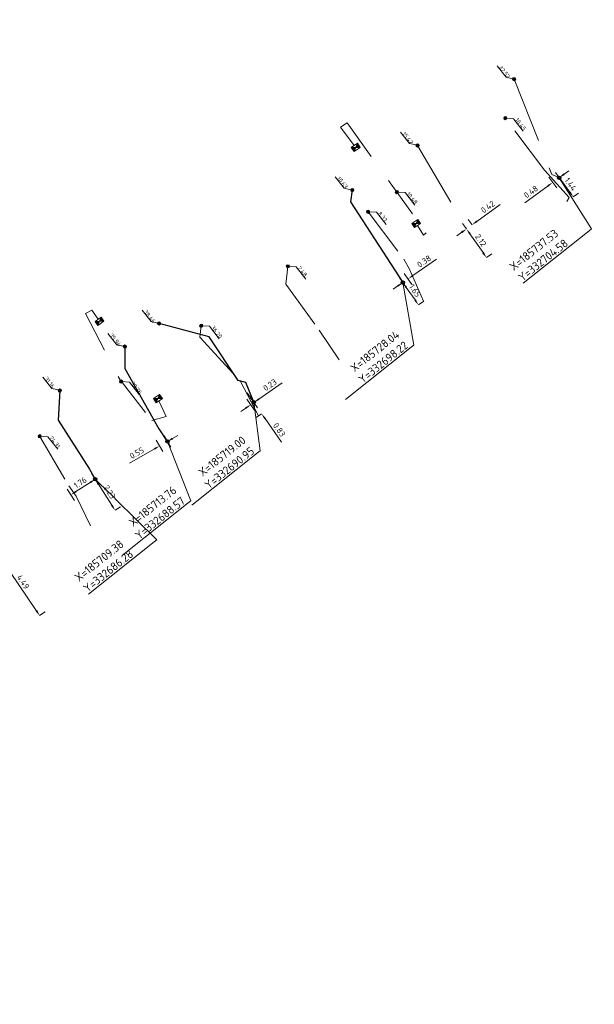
# Model space of a CAD drawing. Header units: inches. Extents: x 0 to 191500, y 0 to 342750.
# Tile 215 of 256: x 185705 to 185740, y 332654 to 332714. Entities that reach past the tile are written whole.
import ezdxf
from ezdxf import colors
from ezdxf.entities.mleader import LeaderData, LeaderLine
from ezdxf.math import Vec2, Vec3

# ---------------------------------------------------------------- set-up
doc = ezdxf.new("R2010")
doc.units = ezdxf.units.IN
doc.header["$MEASUREMENT"] = 0
for name, pattern in [('RI-GWA_HUISAANSLUITING', [23, 4, -1.8, 2.6, -1.8, 4.6, -1.8, 4.6, -1.8]), ('RI-HWA_HUISAANSLUITING', [4.8, 3, -1.8]), ('RI-HWA_KOLKAANSLUITING', [4.3, 2.5, -1.8])]:
    doc.linetypes.add(name, pattern=pattern)
doc.layers.get('0').update_dxf_attribs({"lineweight": 20})
doc.layers.get('DefPoints').update_dxf_attribs({"lineweight": 20})
for name, color, linetype, lineweight in [('ECW', 150, 'Continuous', 20), ('N-WE-RI-GWA-MAATVOERING-T25', 30, 'RI-GWA_HUISAANSLUITING', 20), ('N-WE-RI-GWA_HUISAANSLUITING_PVC_160-G', 30, 'RI-GWA_HUISAANSLUITING', 20), ('N-WE-RI-GWA_RIOOLPUT_ONTSTOPPINGSPUT-G', 30, 'Continuous', 20), ('N-WE-RI-HWA-MAATVOERING-T25', 151, 'Continuous', 20), ('N-WE-RI-HWA_HUISAANSLUITING_PVC_160-G', 150, 'RI-HWA_HUISAANSLUITING', 20), ('N-WE-RI-HWA_KOLK-S', 150, 'Continuous', 20), ('N-WE-RI-HWA_KOLKAANSLUITING_PVC_160-G', 150, 'RI-HWA_KOLKAANSLUITING', 20), ('N-WE-RI-INLAAT', 7, 'Continuous', 20), ('Tekst algemeen', 7, 'Continuous', 20)]:
    doc.layers.add(name, color=color, linetype=linetype, lineweight=lineweight)
doc.layers.add('N-WE-RI-GWA_HUISAANSLUITING_PVC_400-G', color=30, linetype='Continuous')
doc.styles.add('NLCS-ISO-M100-T25', font='txt', dxfattribs={"height": 0.25})
doc.styles.add('NLCS-ISO-M200-T18', font='txt', dxfattribs={"height": 0.36})
doc.styles.add('NLCS-ISO-M200-T25', font='txt', dxfattribs={"height": 0.5})
doc.dimstyles.new('NLCS-M200-T18-PIJL_L2_H1', dxfattribs={"dimscale": 0.2, "dimtxt": 2.5, "dimasz": 1.8, "dimexe": 2, "dimexo": 2, "dimgap": 0.7, "dimtad": 1, "dimzin": 0, "dimdsep": 46, "dimtxsty": 'NLCS-ISO-M200-T18', "dimcen": 0, "dimdle": 2, "dimclrd": 256, "dimclre": 256, "dimclrt": 256, "dimadec": 1, "dimazin": 0, "dimtfac": 1, "dimtdec": 3, "dimtofl": 0, "dimtmove": 0, "dimatfit": 3, "dimfxl": 2, "dimfxlon": 1, "dimtfillclr": 256, "dimtolj": 1, "dimtzin": 0, "dimlwd": -1, "dimlwe": -1, "dimarcsym": 0})
doc.dimstyles.new('NLCS-M200-T25-OPENBOL_L0_H0', dxfattribs={"dimscale": 0.2, "dimtxt": 2.5, "dimasz": 1, "dimexe": 2, "dimexo": 0, "dimgap": 0.5, "dimtad": 1, "dimdec": 0, "dimzin": 0, "dimdsep": 46, "dimtxsty": 'NLCS-ISO-M200-T25', "dimblk": 'DOTBLANK', "dimcen": 2, "dimclrd": 256, "dimclre": 256, "dimclrt": 256, "dimadec": 0, "dimazin": 0, "dimtp": 1, "dimtm": 1, "dimtfac": 1, "dimtix": 1, "dimtofl": 0, "dimtmove": 1, "dimatfit": 3, "dimldrblk": 'DOTBLANK', "dimfxl": 1, "dimfxlon": 1, "dimtvp": 0.5, "dimtolj": 1, "dimtzin": 0, "dimlwd": -1, "dimlwe": -1, "dimarcsym": 0})
picture_1 = doc.add_image_def('image1.ecw', size_in_pixel=(220000, 285000))

# ---------------------------------------------------------------- blocks, each defined once
blk = doc.blocks.new('N-SRI-KOLK_STRAAT_450X300-SO')
h = blk.add_hatch(color=256)
h.dxf.hatch_style = 1
h.paths.add_polyline_path([(0, 0.75), (-1.125, 1.5), (-1.125, 0)])
h.paths.add_polyline_path([(1.125, 1.5), (0, 0.75), (1.125, 0)])
for p, q in [((-1.125, 0), (1.125, 1.5)), ((1.125, 0), (-1.125, 1.5))]:
    blk.add_line(p, q)
at = {"flags": 128}
blk.add_lwpolyline([(-1.125, 0), (1.125, 0), (1.125, 1.5), (-1.125, 1.5)], close=True, dxfattribs=at)
blk = doc.blocks.new('*D5056')
at = {"layer": 'DefPoints', "color": 0, "transparency": 16777216}
for p in [(185703.483, 332681.72), (185706.009, 332678.008), (185706.009, 332678.008)]:
    blk.add_point(p, dxfattribs=at)
at = {"layer": 'N-WE-RI-GWA-MAATVOERING-T25', "transparency": 16777216}
for p, q in [((185703.483, 332681.72), (185703.814, 332681.945)), ((185703.686, 332681.422), (185705.806, 332678.306)), ((185706.009, 332678.008), (185706.34, 332678.233))]:
    blk.add_line(p, q, dxfattribs=at)
for points in [[(185703.735, 332681.456), (185703.636, 332681.388), (185703.483, 332681.72)], [(185705.856, 332678.34), (185705.757, 332678.272), (185706.009, 332678.008)]]:
    blk.add_solid(points, dxfattribs=at)
at = {"layer": 'N-WE-RI-GWA-MAATVOERING-T25', "transparency": 16777216, "insert": (185705.011, 332680.044), "char_height": 0.36, "attachment_point": 5, "rotation": 304.23922, "style": 'NLCS-ISO-M200-T18', "bg_fill": 3, "box_fill_scale": 1.25, "bg_fill_color": 256, "bg_fill_true_color": 13158600, "bg_fill_transparency": 0}
blk.add_mtext('\\A1;4.49', dxfattribs=at)
blk = doc.blocks.new('*D5057')
at = {"layer": 'DefPoints', "color": 0, "transparency": 16777216}
for p in [(185703.483, 332681.72), (185705.85, 332677.9), (185706.009, 332678.008)]:
    blk.add_point(p, dxfattribs=at)
at = {"layer": 'N-WE-RI-GWA-MAATVOERING-T25', "transparency": 16777216}
for p, q in [((185703.549, 332681.281), (185703.099, 332681.942)), ((185703.708, 332681.389), (185703.258, 332682.05)), ((185703.781, 332681.922), (185704.078, 332682.125)), ((185703.026, 332681.409), (185701.661, 332680.48))]:
    blk.add_line(p, q, dxfattribs=at)
for points in [[(185703.747, 332681.972), (185703.814, 332681.873), (185703.483, 332681.72)], [(185702.993, 332681.459), (185703.06, 332681.359), (185703.324, 332681.612)]]:
    blk.add_solid(points, dxfattribs=at)
at = {"layer": 'N-WE-RI-GWA-MAATVOERING-T25', "transparency": 16777216, "insert": (185702.015, 332681.108), "char_height": 0.36, "attachment_point": 5, "rotation": 34.23922, "style": 'NLCS-ISO-M200-T18', "bg_fill": 3, "box_fill_scale": 1.25, "bg_fill_color": 256, "bg_fill_true_color": 13158600, "bg_fill_transparency": 0}
blk.add_mtext('\\A1;0.19', dxfattribs=at)
blk = doc.blocks.new('*D5058')
at = {"layer": 'DefPoints', "color": 0, "transparency": 16777216}
for p in [(185709.383, 332686.277, 68.102), (185710.582, 332684.393), (185710.582, 332684.393)]:
    blk.add_point(p, dxfattribs=at)
at = {"layer": 'N-WE-RI-GWA-MAATVOERING-T25', "transparency": 16777216}
for p, q in [((185709.717, 332686.489), (185709.72, 332686.492)), ((185709.576, 332685.973), (185710.388, 332684.696)), ((185710.582, 332684.393), (185710.919, 332684.607))]:
    blk.add_line(p, q, dxfattribs=at)
for points in [[(185709.627, 332686.005), (185709.526, 332685.941), (185709.383, 332686.277)], [(185710.439, 332684.729), (185710.338, 332684.664), (185710.582, 332684.393)]]:
    blk.add_solid(points, dxfattribs=at)
at = {"layer": 'N-WE-RI-GWA-MAATVOERING-T25', "transparency": 16777216, "insert": (185710.252, 332685.506), "char_height": 0.36, "attachment_point": 5, "rotation": 302.46393, "style": 'NLCS-ISO-M200-T18', "bg_fill": 3, "box_fill_scale": 1.25, "bg_fill_color": 256, "bg_fill_true_color": 13158600, "bg_fill_transparency": 0}
blk.add_mtext('\\A1;2.23', dxfattribs=at)
blk = doc.blocks.new('*D5059')
at = {"layer": 'DefPoints', "color": 0, "transparency": 16777216}
for p in [(185710.582, 332684.393), (185709.1, 332683.45)]:
    blk.add_point(p, dxfattribs=at)
at = {"layer": 'N-WE-RI-GWA-MAATVOERING-T25', "transparency": 16777216}
for p, q in [((185708.205, 332685.527), (185709.079, 332686.084)), ((185709.598, 332685.939), (185709.168, 332686.614)), ((185708.116, 332684.997), (185707.687, 332685.672))]:
    blk.add_line(p, q, dxfattribs=at)
for points in [[(185709.047, 332686.134), (185709.111, 332686.033), (185709.383, 332686.277)], [(185708.173, 332685.578), (185708.237, 332685.477), (185707.901, 332685.334)]]:
    blk.add_solid(points, dxfattribs=at)
at = {"layer": 'N-WE-RI-GWA-MAATVOERING-T25', "transparency": 16777216, "insert": (185708.47, 332686.076), "char_height": 0.36, "attachment_point": 5, "rotation": 32.46393, "style": 'NLCS-ISO-M200-T18', "bg_fill": 3, "box_fill_scale": 1.25, "bg_fill_color": 256, "bg_fill_true_color": 13158600, "bg_fill_transparency": 0}
blk.add_mtext('\\A1;1.76', dxfattribs=at)
at = {"layer": 'DefPoints', "color": 0, "transparency": 16777216}
blk.add_point((185709.383, 332686.277), dxfattribs=at)
blk = doc.blocks.new('*D5061')
at = {"layer": 'DefPoints', "color": 0, "transparency": 16777216}
for p in [(185713.759, 332688.572), (185714.207, 332686.699), (185714.681, 332686.972)]:
    blk.add_point(p, dxfattribs=at)
at = {"layer": 'N-WE-RI-GWA-MAATVOERING-T25', "transparency": 16777216}
for p, q in [((185713.485, 332687.953), (185713.085, 332688.646)), ((185713.958, 332688.226), (185713.559, 332688.919)), ((185714.071, 332688.752), (185714.383, 332688.932)), ((185712.973, 332688.12), (185711.468, 332687.253))]:
    blk.add_line(p, q, dxfattribs=at)
for points in [[(185714.041, 332688.804), (185714.101, 332688.7), (185713.759, 332688.572)], [(185712.943, 332688.172), (185713.003, 332688.068), (185713.285, 332688.3)]]:
    blk.add_solid(points, dxfattribs=at)
at = {"layer": 'N-WE-RI-GWA-MAATVOERING-T25', "transparency": 16777216, "insert": (185711.905, 332687.874), "char_height": 0.36, "attachment_point": 5, "rotation": 29.94121, "style": 'NLCS-ISO-M200-T18'}
blk.add_mtext('\\A1;0.55', dxfattribs=at)
blk = doc.blocks.new('*D5062')
at = {"layer": 'DefPoints', "color": 0, "transparency": 16777216}
for p in [(185719.002, 332690.935, 68.102), (185719.477, 332690.252), (185719.477, 332690.252)]:
    blk.add_point(p, dxfattribs=at)
at = {"layer": 'N-WE-RI-GWA-MAATVOERING-T25', "transparency": 16777216}
for p, q in [((185718.797, 332691.231), (185718.591, 332691.526)), ((185718.677, 332690.71), (185718.674, 332690.707)), ((185719.477, 332690.252), (185719.149, 332690.024)), ((185719.683, 332689.957), (185720.674, 332688.53))]:
    blk.add_line(p, q, dxfattribs=at)
for points in [[(185718.846, 332691.265), (185718.747, 332691.197), (185719.002, 332690.935)], [(185719.732, 332689.991), (185719.633, 332689.922), (185719.477, 332690.252)]]:
    blk.add_solid(points, dxfattribs=at)
at = {"layer": 'N-WE-RI-GWA-MAATVOERING-T25', "transparency": 16777216, "insert": (185720.544, 332689.278), "char_height": 0.36, "attachment_point": 5, "rotation": 304.81455, "style": 'NLCS-ISO-M200-T18'}
blk.add_mtext('\\A1;0.83', dxfattribs=at)
blk = doc.blocks.new('*D5063')
at = {"layer": 'DefPoints', "color": 0, "transparency": 16777216}
for p in [(185719.002, 332690.935), (185719.477, 332690.252), (185719.287, 332690.12)]:
    blk.add_point(p, dxfattribs=at)
at = {"layer": 'N-WE-RI-GWA-MAATVOERING-T25', "transparency": 16777216}
for p, q in [((185719.298, 332691.141), (185720.724, 332692.133)), ((185719.04, 332690.475), (185718.584, 332691.131)), ((185719.23, 332690.607), (185718.774, 332691.264)), ((185718.516, 332690.598), (185718.221, 332690.392))]:
    blk.add_line(p, q, dxfattribs=at)
for points in [[(185719.263, 332691.19), (185719.332, 332691.091), (185719.002, 332690.935)], [(185718.482, 332690.647), (185718.551, 332690.548), (185718.812, 332690.803)]]:
    blk.add_solid(points, dxfattribs=at)
at = {"layer": 'N-WE-RI-GWA-MAATVOERING-T25', "transparency": 16777216, "insert": (185719.976, 332692.002), "char_height": 0.36, "attachment_point": 5, "rotation": 34.81455, "style": 'NLCS-ISO-M200-T18'}
blk.add_mtext('\\A1;0.23', dxfattribs=at)
blk = doc.blocks.new('*D5064')
at = {"layer": 'DefPoints', "color": 0, "transparency": 16777216}
for p in [(185728.045, 332698.22, 68.198), (185728.986, 332696.867), (185728.986, 332696.867)]:
    blk.add_point(p, dxfattribs=at)
at = {"layer": 'N-WE-RI-GWA-MAATVOERING-T25', "transparency": 16777216}
for p, q in [((185728.37, 332698.446), (185728.373, 332698.448)), ((185728.251, 332697.924), (185728.781, 332697.162)), ((185728.986, 332696.867), (185729.315, 332697.095))]:
    blk.add_line(p, q, dxfattribs=at)
for points in [[(185728.3, 332697.959), (185728.201, 332697.89), (185728.045, 332698.22)], [(185728.83, 332697.196), (185728.732, 332697.128), (185728.986, 332696.867)]]:
    blk.add_solid(points, dxfattribs=at)
at = {"layer": 'N-WE-RI-GWA-MAATVOERING-T25', "transparency": 16777216, "insert": (185728.778, 332697.726), "char_height": 0.36, "attachment_point": 5, "rotation": 304.82351, "style": 'NLCS-ISO-M200-T18'}
blk.add_mtext('\\A1;1.65', dxfattribs=at)
blk = doc.blocks.new('*D5065')
at = {"layer": 'DefPoints', "color": 0, "transparency": 16777216}
for p in [(185728.045, 332698.22), (185728.986, 332696.867), (185729.299, 332697.084)]:
    blk.add_point(p, dxfattribs=at)
at = {"layer": 'N-WE-RI-GWA-MAATVOERING-T25', "transparency": 16777216}
for p, q in [((185728.653, 332698.643), (185730.079, 332699.635)), ((185728.586, 332698.109), (185728.129, 332698.766)), ((185728.273, 332697.892), (185727.817, 332698.548)), ((185727.749, 332698.014), (185727.454, 332697.809))]:
    blk.add_line(p, q, dxfattribs=at)
for points in [[(185728.619, 332698.692), (185728.687, 332698.594), (185728.358, 332698.437)], [(185727.715, 332698.064), (185727.784, 332697.965), (185728.045, 332698.22)]]:
    blk.add_solid(points, dxfattribs=at)
at = {"layer": 'N-WE-RI-GWA-MAATVOERING-T25', "transparency": 16777216, "insert": (185729.331, 332699.504), "char_height": 0.36, "attachment_point": 5, "rotation": 34.82351, "style": 'NLCS-ISO-M200-T18'}
blk.add_mtext('\\A1;0.38', dxfattribs=at)
blk = doc.blocks.new('*D5066')
at = {"layer": 'DefPoints', "color": 0, "transparency": 16777216}
for p in [(185737.535, 332704.581, 68.102), (185738.382, 332703.414), (185738.382, 332703.414)]:
    blk.add_point(p, dxfattribs=at)
at = {"layer": 'N-WE-RI-GWA-MAATVOERING-T25', "transparency": 16777216}
for p, q in [((185737.855, 332704.813), (185737.858, 332704.816)), ((185737.746, 332704.289), (185738.171, 332703.705)), ((185738.382, 332703.414), (185738.706, 332703.649))]:
    blk.add_line(p, q, dxfattribs=at)
for points in [[(185737.795, 332704.325), (185737.698, 332704.254), (185737.535, 332704.581)], [(185738.219, 332703.741), (185738.122, 332703.67), (185738.382, 332703.414)]]:
    blk.add_solid(points, dxfattribs=at)
at = {"layer": 'N-WE-RI-GWA-MAATVOERING-T25', "transparency": 16777216, "insert": (185738.217, 332704.185), "char_height": 0.36, "attachment_point": 5, "rotation": 305.99711, "style": 'NLCS-ISO-M200-T18'}
blk.add_mtext('\\A1;1.44', dxfattribs=at)
blk = doc.blocks.new('*D5067')
at = {"layer": 'DefPoints', "color": 0, "transparency": 16777216}
for p in [(185737.142, 332704.296), (185738.382, 332703.414), (185737.99, 332703.129)]:
    blk.add_point(p, dxfattribs=at)
at = {"layer": 'N-WE-RI-GWA-MAATVOERING-T25', "transparency": 16777216}
for p, q in [((185737.378, 332703.972), (185736.907, 332704.619)), ((185737.77, 332704.257), (185737.3, 332704.904)), ((185737.826, 332704.792), (185738.117, 332705.004)), ((185736.851, 332704.084), (185735.446, 332703.063))]:
    blk.add_line(p, q, dxfattribs=at)
for points in [[(185737.791, 332704.841), (185737.861, 332704.744), (185737.535, 332704.581)], [(185736.816, 332704.133), (185736.886, 332704.036), (185737.142, 332704.296)]]:
    blk.add_solid(points, dxfattribs=at)
at = {"layer": 'N-WE-RI-GWA-MAATVOERING-T25', "transparency": 16777216, "insert": (185735.815, 332703.727), "char_height": 0.36, "attachment_point": 5, "rotation": 35.99711, "style": 'NLCS-ISO-M200-T18'}
blk.add_mtext('\\A1;0.48', dxfattribs=at)
blk = doc.blocks.new('_DotBlank')
at = {"color": 0, "linetype": 'ByBlock', "lineweight": -2}
blk.add_line((-0.5, 0), (-1, 0), dxfattribs=at)
blk.add_circle((0, 0), 0.5, dxfattribs=at)
blk = doc.blocks.new('*D5084')
at = {"layer": 'DefPoints', "color": 0, "transparency": 16777216}
for p in [(185731.904, 332701.477, 67.519), (185733.114, 332699.737), (185733.114, 332699.737)]:
    blk.add_point(p, dxfattribs=at)
at = {"layer": 'N-WE-RI-GWA-MAATVOERING-T25', "transparency": 16777216}
for p, q in [((185731.579, 332701.251), (185731.576, 332701.249)), ((185732.11, 332701.181), (185732.908, 332700.032)), ((185733.114, 332699.737), (185733.442, 332699.965))]:
    blk.add_line(p, q, dxfattribs=at)
for points in [[(185732.159, 332701.216), (185732.06, 332701.147), (185731.904, 332701.477)], [(185732.958, 332700.067), (185732.859, 332699.998), (185733.114, 332699.737)]]:
    blk.add_solid(points, dxfattribs=at)
at = {"layer": 'N-WE-RI-GWA-MAATVOERING-T25', "transparency": 16777216, "insert": (185732.772, 332700.79), "char_height": 0.36, "attachment_point": 5, "rotation": 304.81305, "style": 'NLCS-ISO-M200-T18'}
blk.add_mtext('\\A1;2.12', dxfattribs=at)
blk = doc.blocks.new('*D5085')
at = {"layer": 'DefPoints', "color": 0, "transparency": 16777216}
for p in [(185732.246, 332701.723), (185732.246, 332701.723), (185731.904, 332701.477)]:
    blk.add_point(p, dxfattribs=at)
at = {"layer": 'N-WE-RI-GWA-MAATVOERING-T25', "transparency": 16777216}
for p, q in [((185732.538, 332701.933), (185733.948, 332702.948)), ((185731.904, 332701.477), (185731.67, 332701.802)), ((185732.246, 332701.723), (185732.012, 332702.048)), ((185731.612, 332701.267), (185731.32, 332701.056))]:
    blk.add_line(p, q, dxfattribs=at)
for points in [[(185732.503, 332701.982), (185732.573, 332701.885), (185732.246, 332701.723)], [(185731.577, 332701.315), (185731.647, 332701.218), (185731.904, 332701.477)]]:
    blk.add_solid(points, dxfattribs=at)
at = {"layer": 'N-WE-RI-GWA-MAATVOERING-T25', "transparency": 16777216, "insert": (185733.202, 332702.806), "char_height": 0.36, "attachment_point": 5, "rotation": 35.74981, "style": 'NLCS-ISO-M200-T18'}
blk.add_mtext('\\A1;0.42', dxfattribs=at)
blk = doc.blocks.new('A$C2C270354')
h = blk.add_hatch(color=256)
h.dxf.hatch_style = 1
edge = h.paths.add_edge_path()
edge.add_arc((0, 0), 0.1, 0, 360)
blk.add_circle((0, 0), 0.1)

msp = doc.modelspace()

# ---------------------------------------------------------------- linework, layer by layer
at = {"layer": 'N-WE-RI-GWA-MAATVOERING-T25', "flags": 128}
for points, elevation in [([(185734.79537, 332710.56564), (185734.31005, 332710.678), (185733.76177, 332711.36575)], 66.841), ([(185728.93989, 332706.54763), (185728.45456, 332706.65999), (185727.90628, 332707.34774)], 66.841), ([(185724.97707, 332703.83426), (185724.49175, 332703.94662), (185723.94347, 332704.63437)], 66.841), ([(185713.25827, 332695.74132), (185712.77295, 332695.85368), (185712.22467, 332696.54143)], 66.841), ([(185711.17618, 332694.32899), (185710.69085, 332694.44135), (185710.14257, 332695.1291)], 72.50699), ([(185707.2323, 332691.68015), (185706.74698, 332691.79251), (185706.1987, 332692.48026)], 72.50699)]:
    msp.add_lwpolyline(points, dxfattribs=dict(at, elevation=elevation))
at = {"layer": 'N-WE-RI-GWA_HUISAANSLUITING_PVC_160-G'}
for p, q in [((185734.79537, 332710.56564, 66.841), (185737.087, 332704.776, 67.584)), ((185728.93989, 332706.54233, 66.841), (185731.904, 332701.477, 67.519)), ((185737.087, 332704.776, 67.584), (185737.527, 332704.59, 67.787))]:
    msp.add_line(p, q, dxfattribs=at)
at = {"layer": 'N-WE-RI-GWA_HUISAANSLUITING_PVC_400-G'}
for p, q in [((185724.97732, 332703.83585, 66.841), (185724.868, 332703.123, 67.307)), ((185724.868, 332703.123, 67.307), (185728.045, 332698.22, 68.198)), ((185716.298, 332694.918, 67.608), (185713.26341, 332695.74113, 66.841)), ((185718.061, 332692.277, 67.687), (185716.298, 332694.918, 67.608)), ((185711.177, 332694.3288, 72.50699), (185711.177, 332692.998, 67.641)), ((185711.177, 332692.998, 67.641), (185713.243, 332689.34, 68.025)), ((185718.518, 332692.154, 67.735), (185718.061, 332692.277, 67.687)), ((185718.999, 332690.949, 67.367), (185718.518, 332692.154, 67.735)), ((185707.23313, 332691.66512, 72.50699), (185707.137, 332689.861, 67.683)), ((185707.137, 332689.861, 67.683), (185709.027, 332686.9, 67.83)), ((185713.243, 332689.34, 68.025), (185713.755, 332688.579, 68.023)), ((185709.027, 332686.9, 67.83), (185709.385, 332686.283, 68.042))]:
    msp.add_line(p, q, dxfattribs=at)
at = {"layer": 'N-WE-RI-GWA_RIOOLPUT_ONTSTOPPINGSPUT-G'}
for p, q in [((185737.62492, 332704.62399, 68.102), (185737.44467, 332704.53734, 68.102)), ((185737.49147, 332704.67079, 68.102), (185737.57812, 332704.49054, 68.102)), ((185728.13423, 332698.26342, 68.102), (185727.95397, 332698.17677, 68.102)), ((185728.00077, 332698.31022, 68.102), (185728.08743, 332698.12997, 68.102)), ((185719.09217, 332690.97853, 68.102), (185718.91192, 332690.89187, 68.102)), ((185718.95871, 332691.02533, 68.102), (185719.04537, 332690.84507, 68.102)), ((185713.85005, 332688.62055, 68.102), (185713.6698, 332688.5339, 68.102)), ((185713.7166, 332688.66735, 68.102), (185713.80325, 332688.4871, 68.102))]:
    msp.add_line(p, q, dxfattribs=at)
for centre in [(185737.5348, 332704.58067, 68.102), (185728.0441, 332698.2201, 68.102), (185719.00204, 332690.9352, 68.102), (185713.75992, 332688.57723, 68.102)]:
    msp.add_circle(centre, 0.1, dxfattribs=at)
at = {"layer": 'N-WE-RI-HWA-MAATVOERING-T25', "flags": 128}
for points, elevation in [([(185734.2601, 332708.19742), (185734.76337, 332708.16386), (185735.35216, 332707.41111)], 67.46746), ([(185727.68167, 332703.7105), (185728.18494, 332703.67693), (185728.77373, 332702.92418)], 67.71718), ([(185725.93473, 332702.51897), (185726.438, 332702.4854), (185727.02679, 332701.73266)], 3.8996), ([(185721.07214, 332699.20236), (185721.57541, 332699.1688), (185722.1642, 332698.41605)], 3.8996), ([(185715.81543, 332695.59621), (185716.3187, 332695.56265), (185716.90749, 332694.8099)], 3.8996), ([(185710.95024, 332692.20611), (185711.45351, 332692.17254), (185712.0423, 332691.4198)], 3.8996), ([(185706.01014, 332688.88529), (185706.51341, 332688.85173), (185707.1022, 332688.09898)], 67.378)]:
    msp.add_lwpolyline(points, dxfattribs=dict(at, elevation=elevation))
at = {"layer": 'N-WE-RI-HWA_HUISAANSLUITING_PVC_160-G'}
for p, q in [((185736.643, 332705.034, 67.627), (185734.2601, 332708.19722, 67.46746)), ((185738.135, 332703.388, 67.673), (185736.643, 332705.034, 67.627)), ((185738.135, 332703.388, 67.673), (185737.99, 332703.129)), ((185725.9356, 332702.51897, 3.8996), (185728.094, 332699.635, 67.742)), ((185728.457, 332699.033, 68.033), (185728.094, 332699.635, 67.742)), ((185721.06718, 332699.19898, 3.8996), (185720.954, 332698.119, 67.63)), ((185729.299, 332697.084), (185728.457, 332699.033, 68.033)), ((185720.954, 332698.119, 67.63), (185722.976, 332695.322, 68.079)), ((185715.817, 332695.59621, 3.8996), (185715.736, 332694.908, 67.474)), ((185722.976, 332695.322, 68.079), (185724.177, 332693.521)), ((185715.736, 332694.908, 67.474), (185718.202, 332692.207, 67.976)), ((185718.202, 332692.207, 67.976), (185719.287, 332690.12)), ((185706.014, 332688.877, 67.615), (185707.776, 332685.871, 67.763)), ((185707.776, 332685.871, 67.763), (185708.226, 332685.256, 68.139)), ((185708.226, 332685.256, 68.139), (185709.1, 332683.45))]:
    msp.add_line(p, q, dxfattribs=at)
at = {"layer": 'N-WE-RI-HWA_KOLKAANSLUITING_PVC_160-G'}
for p, q in [((185724.666, 332707.905, 67.709), (185729.46, 332701.237, 67.722)), ((185708.787, 332696.337, 68.661), (185710.889, 332692.306, 66.681)), ((185710.889, 332692.306, 66.681), (185712.816, 332689.847, 69.005))]:
    msp.add_line(p, q, dxfattribs=at)
at = {"layer": 'N-WE-RI-HWA_KOLKAANSLUITING_PVC_160-G', "flags": 128}
for points in [[(185725.09948, 332706.54164), (185724.26943, 332707.65133), (185724.666, 332707.905)], [(185709.55518, 332695.98962), (185709.17437, 332696.55045), (185708.787, 332696.337)]]:
    msp.add_lwpolyline(points, dxfattribs=at)
for points, elevation in [([(185729.46, 332701.237), (185729.29755, 332701.10008), (185728.92973, 332701.67494)], -0.158), ([(185712.816, 332689.847), (185712.816, 332689.847), (185713.68096, 332690.09486), (185713.24749, 332691.03786)], 0.794)]:
    msp.add_lwpolyline(points, dxfattribs=dict(at, elevation=elevation))

# ---------------------------------------------------------------- block references
at = {"layer": 'N-WE-RI-HWA_KOLK-S', "xscale": 0.2, "yscale": 0.2, "zscale": 0.2, "rotation": 35}
for p in [(185725.27099, 332706.2955), (185728.93485, 332701.67852, -0.158), (185709.72642, 332695.74329), (185713.26985, 332691.05352, 0.794)]:
    msp.add_blockref('N-SRI-KOLK_STRAAT_450X300-SO', p, dxfattribs=at)
at = {"layer": 'N-WE-RI-INLAAT', "rotation": 0.06357443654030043}
for p in [(185734.79537, 332710.56564, 66.841), (185734.2601, 332708.19722, 67.46746), (185728.93989, 332706.54233, 66.841), (185724.97841, 332703.83426, 66.841), (185727.68167, 332703.7105, 67.71718), (185725.9356, 332702.51897, 3.8996), (185721.06718, 332699.20236, 3.8996), (185713.2591, 332695.74113, 66.841), (185715.81543, 332695.59621, 3.8996), (185711.177, 332694.3288, 72.50699), (185710.95024, 332692.20611, 3.8996), (185707.23313, 332691.66512, 72.50699), (185706.01014, 332688.88529, 67.378)]:
    msp.add_blockref('A$C2C270354', p, dxfattribs=at)

# ---------------------------------------------------------------- texts
at = {"layer": 'N-WE-RI-GWA-MAATVOERING-T25', "style": 'NLCS-ISO-M100-T25'}
for s, p in [('22.52', (185733.84904, 332711.25628, 66.841)), ('15.42', (185727.99355, 332707.23827, 66.841)), ('10.63', (185724.03074, 332704.5249, 66.841)), ('38.46', (185712.31194, 332696.43196, 66.841)), ('35.94', (185710.22984, 332695.01963, 72.50699)), ('31.16', (185706.28597, 332692.37079, 72.50699))]:
    msp.add_text(s, height=0.25, rotation=308.56, dxfattribs=at).set_placement(p)
at = {"layer": 'N-WE-RI-HWA-MAATVOERING-T25', "style": 'NLCS-ISO-M100-T25'}
for s, p in [('18.45', (185734.83028, 332708.07848, 64.97146)), ('10.48', (185728.25185, 332703.59155, 65.22118)), ('8.37', (185726.50491, 332702.40002, 1.4036)), ('2.48', (185721.64232, 332699.08342, 1.4036)), ('36.20', (185716.38561, 332695.47727, 1.4036)), ('30.26', (185711.52042, 332692.08717, 1.4036)), ('24.31', (185706.58032, 332688.76635, 64.882))]:
    msp.add_text(s, height=0.25, rotation=308.56, dxfattribs=at).set_placement(p)
at = {"layer": 'Tekst algemeen', "char_height": 0.5, "rotation": 38.562171, "style": 'NLCS-ISO-M200-T25'}
for s, insert, attachment_point in [('X=185737.53\\PY=332704.58', (185735.28995, 332698.25168), 7), ('X=185728.04\\PY=332698.22', (185728.40735, 332694.30575), 9), ('X=185719.00\\PY=332690.95', (185719.08599, 332687.89581, 67.367), 9), ('X=185709.38\\PY=332686.28', (185708.90698, 332679.37997), 7)]:
    msp.add_mtext(s, dxfattribs=dict(at, insert=insert, attachment_point=attachment_point))

# ---------------------------------------------------------------- dimensions: what is measured, and where the dimension line sits
at = {"layer": 'N-WE-RI-GWA-MAATVOERING-T25'}
for p1, p2, distance, picture, middle in [((185738.38233, 332703.41401), (185737.99, 332703.129), -1.44201, '*D5067', (185735.81479, 332703.72667)), ((185737.5348, 332704.58067, 68.102), (185738.38233, 332703.41401), 0, '*D5066', (185738.21746, 332704.18542)), ((185731.904, 332701.477), (185732.24555, 332701.72288), 0, '*D5085', (185733.20176, 332702.80554)), ((185731.904, 332701.477, 67.519), (185733.11398, 332699.73692), 0, '*D5084', (185732.77171, 332700.78965)), ((185728.045, 332698.22, 68.198), (185728.98647, 332696.86659), 0, '*D5064', (185728.77843, 332697.72603)), ((185719.287, 332690.12), (185719.47703, 332690.25215), 0.83197, '*D5063', (185719.97579, 332692.00211)), ((185719.00204, 332690.9352, 68.102), (185719.47703, 332690.25215), 0, '*D5062', (185720.54394, 332689.2784))]:
    dim = msp.add_aligned_dim(p1=p1, p2=p2, distance=distance, dimstyle='NLCS-M200-T18-PIJL_L2_H1', dxfattribs=at)
    dim.commit()
    dim.dimension.update_dxf_attribs({"geometry": picture, "text_midpoint": middle})
for base, p1, p2, angle, picture, middle in [((185728.045, 332698.22), (185729.299, 332697.084), (185728.98647, 332696.86659), 214.8235059, '*D5065', (185729.51385, 332699.24177)), ((185713.75882, 332688.57237), (185714.207, 332686.699), (185714.6807, 332686.97184), 29.941211, '*D5061', (185712.06454, 332687.5965))]:
    dim = msp.add_linear_dim(base=base, p1=p1, p2=p2, angle=angle, dimstyle='NLCS-M200-T18-PIJL_L2_H1', dxfattribs=at)
    dim.commit()
    dim.dimension.update_dxf_attribs({"geometry": picture, "text_midpoint": middle, "dimtype": 161})

# ---------------------------------------------------------------- pictures from other files: only their frames are drawn
at = {"layer": 'ECW'}
image = msp.add_image(picture_1, insert=(180500, 328500), size_in_units=(11000, 14250), dxfattribs=at)
image.dxf.flags = 7

# ---------------------------------------------------------------- leaders
at = {"layer": 'Tekst algemeen', "annotation_type": 0, "has_hookline": 1, "hookline_direction": 1, "text_width": 5, "horizontal_direction": (0.781932, 0.623363, 0)}
for points in [[(185737.5348, 332704.58067), (185739.49652, 332701.47731), (185739.34014, 332701.35264)], [(185728.04365, 332698.21869), (185728.70427, 332694.41457), (185728.54788, 332694.28989)], [(185718.999, 332690.949, 67.367), (185719.3829, 332688.00463, 67.367), (185719.22652, 332687.87995, 67.367)]]:
    msp.add_leader(points, dimstyle='NLCS-M200-T25-OPENBOL_L0_H0', dxfattribs=at)

# ---------------------------------------------------------------- next in the draw order: dimensions: what is measured, and where the dimension line sits
at = {"layer": 'N-WE-RI-GWA-MAATVOERING-T25'}
for p1, p2, picture, middle in [((185709.38299, 332686.27683, 68.102), (185710.58169, 332684.39263), '*D5058', (185710.25233, 332685.5065)), ((185703.483, 332681.71975), (185706.00905, 332678.00825), '*D5056', (185705.01057, 332680.04405))]:
    dim = msp.add_aligned_dim(p1=p1, p2=p2, distance=0, dimstyle='NLCS-M200-T18-PIJL_L2_H1', override={"dimtfill": 1}, dxfattribs=at)
    dim.commit()
    dim.dimension.update_dxf_attribs({"geometry": picture, "text_midpoint": middle})

# ---------------------------------------------------------------- next in the draw order: dimensions: what is measured, and where the dimension line sits
dim = msp.add_aligned_dim(p1=(185709.1, 332683.45), p2=(185710.58169, 332684.39263), distance=2.23318, dimstyle='NLCS-M200-T18-PIJL_L2_H1', override={"dimtfill": 1}, dxfattribs=at)
dim.commit()
dim.dimension.update_dxf_attribs({"geometry": '*D5059', "text_midpoint": (185708.47038, 332686.07551)})
dim = msp.add_linear_dim(base=(185703.483, 332681.71975), p1=(185705.85, 332677.9), p2=(185706.00905, 332678.00825), angle=34.2392195, dimstyle='NLCS-M200-T18-PIJL_L2_H1', override={"dimtfill": 1}, dxfattribs=at)
dim.commit()
dim.dimension.update_dxf_attribs({"geometry": '*D5057', "text_midpoint": (185702.19492, 332680.84309), "dimtype": 161})

# ---------------------------------------------------------------- next in the draw order: leaders
at = {"layer": 'Tekst algemeen', "annotation_type": 0, "has_hookline": 1, "hookline_direction": 1, "text_width": 5, "horizontal_direction": (0.781932, 0.623363, 0)}
msp.add_leader([(185713.75941, 332688.5726), (185715.18103, 332684.9667), (185715.02465, 332684.84203)], dimstyle='NLCS-M200-T25-OPENBOL_L0_H0', dxfattribs=at)

# ---------------------------------------------------------------- next in the draw order: linework, layer by layer
at = {"layer": 'N-WE-RI-GWA_RIOOLPUT_ONTSTOPPINGSPUT-G'}
for p, q in [((185709.47312, 332686.32016, 68.102), (185709.29287, 332686.2335, 68.102)), ((185709.33966, 332686.36696, 68.102), (185709.42632, 332686.1867, 68.102))]:
    msp.add_line(p, q, dxfattribs=at)
msp.add_circle((185709.38299, 332686.27683, 68.102), 0.1, dxfattribs=at)

# ---------------------------------------------------------------- next in the draw order: texts
at = {"layer": 'Tekst algemeen', "insert": (185714.88412, 332684.85788), "char_height": 0.5, "attachment_point": 9, "rotation": 38.562171, "style": 'NLCS-ISO-M200-T25'}
msp.add_mtext('X=185713.76\\PY=332688.57', dxfattribs=at)

# ---------------------------------------------------------------- next in the draw order: leaders
at = {"layer": 'Tekst algemeen', "annotation_type": 0, "has_hookline": 1, "hookline_direction": 1, "text_width": 5, "horizontal_direction": (0.781932, 0.623363, 0)}
msp.add_leader([(185709.38299, 332686.27683), (185713.11356, 332682.60561), (185712.95717, 332682.48093)], dimstyle='NLCS-M200-T25-OPENBOL_L0_H0', dxfattribs=at)
at = {"layer": 'Tekst algemeen'}
ml = msp.add_multileader_mtext('Standard', dxfattribs=at)
ml.set_content('Grindkoffer', color=256)
ml.set_leader_properties()
ml.build(insert=Vec2(0, 0))
ml.multileader.update_dxf_attribs({"text_right_attachment_type": 6, "dogleg_length": 0.2, "arrow_head_size": 5})
ctx = ml.context
ctx.base_point, ctx.char_height, ctx.arrow_head_size, ctx.landing_gap_size, ctx.plane_origin, ctx.plane_x_axis, ctx.plane_y_axis = Vec3(185789.34017, 332982.33236), 0.5, 5, 0.2, Vec3(185787.00548, 332984.05412), Vec3(0.99520618, 0.0977991), Vec3(-0.0977991, 0.99520618)
ctx.right_attachment = 6
notes = []
notes.append((ctx, [(0, (0, 0, 0), (0, 0), (1, 0), 1, [])]))
ctx.mtext.insert, ctx.mtext.text_direction, ctx.mtext.rotation, ctx.mtext.flow_direction = Vec3(185789.51476, 332982.60072), Vec3(0.99520618, 0.0977991), 0.09795567, 5
for ctx, leaders in notes:
    for number, flags, end, landing, length, lines in leaders:
        leader = LeaderData()
        leader.index, (leader.has_last_leader_line, leader.has_dogleg_vector, leader.attachment_direction) = number, flags
        leader.last_leader_point, leader.dogleg_vector, leader.dogleg_length = Vec3(end), Vec3(landing), length
        for number, points, colour, breaks in lines:
            line = LeaderLine()
            line.index, line.vertices, line.color, line.breaks = number, Vec3.list(points), colors.encode_raw_color(colour), breaks
            leader.lines.append(line)
        ctx.leaders.append(leader)

doc.saveas('drawing.dxf')
